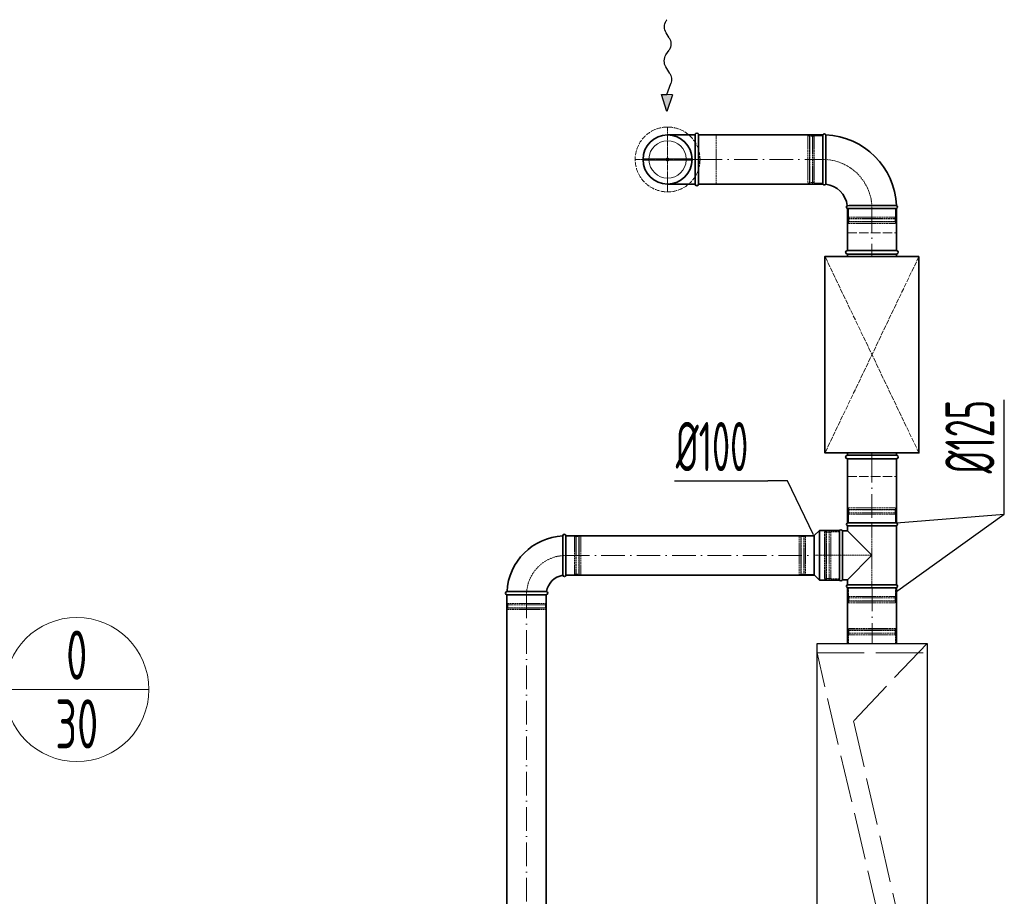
# Model space of a CAD drawing. Header units: millimetres. Extents: x -118717 to 8962, y 22910 to 145283.
# Tile 113 of 193: x -18252 to -15746, y 27734 to 29965. Entities that reach past the tile are written whole.
import ezdxf
from ezdxf.enums import TextEntityAlignment as Align

# ---------------------------------------------------------------- set-up
doc = ezdxf.new("R2010")
doc.units = ezdxf.units.MM
for name, pattern in [('ACAD_ISO02W100', [15, 12, -3]), ('ACAD_ISO10W100', [18, 12, -3, 0, -3]), ('phl_thick', [0])]:
    doc.linetypes.add(name, pattern=pattern)
for name, color, linetype, lineweight in [('VZT_05 ETA (ODVOD) - OBRYS', 6, 'Continuous', 35), ('VZT_06 ETA (ODVOD) - OSA', 6, 'ACAD_ISO10W100', 5), ('VZT_08 ETA (ODVOD) - SKRYTÉ', 6, 'ACAD_ISO02W100', 5), ('VZT_21 ZAŘÍZENÍ - OBRYS', 1, 'Continuous', 30), ('VZT_22 ZAŘÍZENÍ - DETAIL', 8, 'Continuous', 5), ('VZT_30 DISTRIBUČNÍ PRVKY - OBRYS', 1, 'Continuous', 35), ('VZT_31 DISTRIBUČNÍ PRVKY - OSA', 8, 'ACAD_ISO10W100', 5), ('VZT_32 DISTRIBUČNÍ PRVKY - DETAIL', 8, 'Continuous', 5), ('VZT_33 DISTRIBUČNÍ PRVKY - SKRYTÉ', 8, 'ACAD_ISO02W100', 5), ('VZT_35 TLUMIČE HLUKU - OBRYS', 1, 'Continuous', 35), ('VZT_36 TLUMIČE HLUKU - OSA', 1, 'ACAD_ISO10W100', 5), ('VZT_37 TLUMIČE HLUKU - DETAIL', 8, 'ACAD_ISO02W100', 5), ('VZT_50 POPIS - OBECNE', 7, 'Continuous', 13), ('VZT_52 POPIS - DISTRIBUCE', 7, 'Continuous', 5), ('VZT_60_KOTY - DIMENZE', 7, 'Continuous', 5)]:
    doc.layers.add(name, color=color, linetype=linetype, lineweight=lineweight)
doc.layers.add('VZT_07 ETA (ODVOD) - NETISK', color=8, linetype='ACAD_ISO02W100', lineweight=5, plot=False)
doc.layers.add('VZT_39 TLUMIČE HLUKU - NETISK', color=8, linetype='ACAD_ISO02W100', lineweight=5, plot=False)
doc.styles.add('EVORA_125', font='isocp.shx', dxfattribs={"width": 0.6, "height": 125})
doc.styles.add('JS', font='isocp.shx', dxfattribs={"width": 0.6, "height": 125})

# ---------------------------------------------------------------- blocks, each defined once
blk = doc.blocks.new('*U44')
at = {"layer": 'VZT_31 DISTRIBUČNÍ PRVKY - OSA', "color": 0}
for p, q in [((0, 16.5), (0, 82.62)), ((-82.62, 0), (-16.5, 0)), ((16.5, 0), (82.62, 0)), ((0, -82.62), (0, -16.5))]:
    blk.add_line(p, q, dxfattribs=at)
at = {"layer": 'VZT_31 DISTRIBUČNÍ PRVKY - OSA', "color": 0, "linetype": 'Continuous'}
for p, q in [((-8.25, 0), (8.25, 0)), ((0, -8.25), (0, 8.25))]:
    blk.add_line(p, q, dxfattribs=at)

msp = doc.modelspace()

# ---------------------------------------------------------------- linework, layer by layer
at = {"layer": 'VZT_05 ETA (ODVOD) - OBRYS'}
for p, q in [((-16208.2, 29671.6), (-16208.2, 29546.6)), ((-16145.7, 29484.1), (-16020.7, 29484.1)), ((-16230.2, 28651.8), (-16216.7, 28665.3)), ((-16216.7, 28538.3), (-16216.7, 28665.3)), ((-16166.2, 28665.3), (-16216.7, 28665.3)), ((-16166.2, 28538.3), (-16166.2, 28665.3)), ((-16166.2, 28664.3), (-16166.2, 28539.3)), ((-16158.5, 28664.3), (-16158.5, 28539.3)), ((-16158.5, 28664.3), (-16145.7, 28664.3)), ((-16020.7, 28684.3), (-16145.7, 28684.3)), ((-16145.7, 28676.7), (-16020.7, 28676.7)), ((-16145.7, 28664.3), (-16145.7, 28676.7)), ((-16083.2, 28601.8), (-16145.7, 28664.3)), ((-16020.7, 28527), (-16020.7, 28676.7)), ((-16870, 28651.5), (-16870, 28601.4)), ((-16862, 28651.5), (-16862, 28551.5)), ((-16230.2, 28551.8), (-16230.2, 28651.8)), ((-16145.7, 28539.3), (-16083.2, 28601.8)), ((-16230.2, 28551.8), (-16216.7, 28538.3)), ((-16166.2, 28538.3), (-16216.7, 28538.3)), ((-16158.5, 28539.3), (-16145.7, 28539.3)), ((-16145.7, 28527), (-16145.7, 28539.3)), ((-16145.7, 28527), (-16020.7, 28527)), ((-16145.7, 28519.3), (-16020.7, 28519.3)), ((-17012, 28509.5), (-16961.8, 28509.5)), ((-16912, 28501.5), (-17012, 28501.5))]:
    msp.add_line(p, q, dxfattribs=at)
for points in [[(-16533.2, 29671.6), (-16603.2, 29671.6)], [(-16533.2, 29546.6), (-16533.2, 29671.6)], [(-16208.2, 29671.6), (-16524.2, 29671.6)], [(-16524.2, 29546.6), (-16524.2, 29671.6)], [(-16533.2, 29546.6), (-16603.2, 29546.6)], [(-16208.2, 29546.6), (-16524.2, 29546.6)], [(-16145.7, 29377.3), (-16145.7, 29484.1)], [(-16020.7, 29377.3), (-16020.7, 29484.1)], [(-16145.7, 28684.3), (-16145.7, 28847.3)], [(-16020.7, 28684.3), (-16020.7, 28847.3)], [(-16230.2, 28651.5), (-16862, 28651.5)], [(-16230.2, 28551.5), (-16862, 28551.5)], [(-16145.5, 28377.8), (-16145.5, 28519.3)], [(-16020.5, 28377.8), (-16020.5, 28519.3)], [(-17012, 26986.8), (-17012, 28501.5)], [(-16912, 26986.8), (-16912, 28501.5)]]:
    msp.add_lwpolyline(points, dxfattribs=at)
for centre, radius, start, end in [((-16603.2, 29609.1), 62.5, 90, 270), ((-16528.7, 29671.6), 4.5, 0, 180), ((-16204.4, 29669.9), 4.17, 21.1072, 156.5322), ((-16208.2, 29484.1), 187.5, 2.3607, 87.6393), ((-16528.7, 29546.6), 4.5, 180, 0), ((-16204.4, 29548.3), 4.17, 203.4678, 329.7019), ((-16208.2, 29484.1), 62.5, 6.8302, 83.1698), ((-16144, 29487.9), 4.17, 120.2981, 246.5322), ((-16022.4, 29487.9), 4.17, 293.4678, 68.8928), ((-16162.4, 28662.7), 4.17, 23.4678, 156.5322), ((-16144, 28680.5), 4.17, 113.4678, 246.5322), ((-16022.4, 28680.5), 4.17, 293.4678, 66.5322), ((-16862, 28501.5), 150, 93.0572, 176.9428), ((-16866, 28651.5), 4, 0, 180), ((-16862, 28501.5), 50, 99.1478, 170.8522), ((-16866, 28551.5), 4, 189.1478, 0), ((-16162.4, 28541), 4.17, 203.4678, 336.5322), ((-16144, 28523.2), 4.17, 113.4678, 246.5322), ((-16022.4, 28523.2), 4.17, 293.4678, 66.5322), ((-17012, 28505.5), 4, 90, 270), ((-16912, 28505.5), 4, 270, 80.8522)]:
    msp.add_arc(centre, radius, start, end, dxfattribs=at)
for points, knots in [([(-16200.8, 29546.1), (-16200.8, 29546.1), (-16200.8, 29546.2), (-16200.8, 29546.5), (-16200.8, 29546.8), (-16200.8, 29547.9), (-16200.8, 29548.7), (-16200.7, 29551.8), (-16200.7, 29555), (-16200.7, 29563.9), (-16200.6, 29570.1), (-16200.6, 29584.2), (-16200.6, 29592), (-16200.5, 29608.2), (-16200.5, 29616.4), (-16200.5, 29632.3), (-16200.5, 29639.8), (-16200.5, 29653), (-16200.5, 29658.5), (-16200.5, 29665.5), (-16200.5, 29667.7), (-16200.5, 29670.7), (-16200.5, 29671.4), (-16200.5, 29671.4)], [197.067977, 197.067977, 197.067977, 197.067977, 201.792196, 201.792196, 209.190204, 209.190204, 218.040239, 218.040239, 237.760854, 237.760854, 262.206108, 262.206108, 286.831239, 286.831239, 311.323072, 311.323072, 335.946087, 335.946087, 360.704397, 360.704397, 377.088273, 377.088273, 394.105327, 394.105327, 394.105327, 394.105327]), ([(-16146.1, 29491.5), (-16146.1, 29491.5), (-16144.6, 29491.5), (-16138.4, 29491.6), (-16134, 29491.6), (-16122.6, 29491.7), (-16115.8, 29491.7), (-16100.8, 29491.7), (-16092.7, 29491.7), (-16076.3, 29491.8), (-16068.2, 29491.8), (-16053, 29491.8), (-16046.1, 29491.8), (-16034.3, 29491.8), (-16029.6, 29491.8), (-16022.9, 29491.8), (-16021.1, 29491.8), (-16020.9, 29491.8), (-16020.9, 29491.8), (-16020.9, 29491.8)], [0, 0, 0, 0, 24.235852, 24.235852, 48.531845, 48.531845, 73.024415, 73.024415, 97.570898, 97.570898, 122.078339, 122.078339, 146.53579, 146.53579, 170.957495, 170.957495, 195.359468, 195.359468, 197.168246, 197.168246, 197.168246, 197.168246]), ([(-16870, 28601.4), (-16870, 28595), (-16870, 28588.7), (-16870, 28576.6), (-16870, 28571.1), (-16870, 28561.6), (-16870, 28557.7), (-16869.9, 28552.5), (-16869.9, 28551), (-16869.9, 28550.9), (-16869.9, 28550.9), (-16869.9, 28550.9)], [78.71119, 78.71119, 78.71119, 78.71119, 97.804615, 97.804615, 117.523893, 117.523893, 137.264303, 137.264303, 156.831737, 156.831737, 157.874915, 157.874915, 157.874915, 157.874915]), ([(-16911.3, 28509.5), (-16911.3, 28509.5), (-16912.5, 28509.5), (-16917, 28509.5), (-16920.4, 28509.5), (-16929.3, 28509.5), (-16934.7, 28509.5), (-16946.6, 28509.5), (-16953, 28509.5), (-16960.3, 28509.5), (-16961.1, 28509.5), (-16961.8, 28509.5)], [157.874915, 157.874915, 157.874915, 157.874915, 176.103874, 176.103874, 195.460379, 195.460379, 215.101284, 215.101284, 234.82164, 234.82164, 237.034743, 237.034743, 237.034743, 237.034743])]:
    msp.add_open_spline(points, degree=3, knots=knots, dxfattribs=at)
at = {"layer": 'VZT_06 ETA (ODVOD) - OSA', "ltscale": 0.3}
for points in [[(-16603.2, 29609.1), (-16603.2, 29681.6)], [(-16675.7, 29609.1), (-16603.2, 29609.1)], [(-16603.2, 29609.1), (-16524.2, 29609.1)], [(-16603.2, 29536.6), (-16603.2, 29609.1)], [(-16166.2, 28601.8), (-16230.2, 28601.8)], [(-16166.2, 28601.8), (-16083.2, 28601.8)]]:
    msp.add_lwpolyline(points, dxfattribs=at)
at = {"layer": 'VZT_06 ETA (ODVOD) - OSA', "ltscale": 5}
for points in [[(-16524.2, 29609.1), (-16208.2, 29609.1)], [(-16083.2, 29484.1), (-16083.2, 29377.3)], [(-16083.2, 28847.3), (-16083.2, 28684.3)], [(-16862, 28601.5), (-16230.2, 28601.5)], [(-16083, 28519.3), (-16083, 28377.8)], [(-16962, 28501.5), (-16962, 26986.8)]]:
    msp.add_lwpolyline(points, dxfattribs=at)
at = {"layer": 'VZT_06 ETA (ODVOD) - OSA', "ltscale": 0.3}
for points in [[(-16083.2, 29484.1), (-16083.2, 29484.1, 0.414214), (-16208.2, 29609.1), (-16208.2, 29609.1)], [(-16962, 28501.5), (-16962, 28501.5, -0.414214), (-16862, 28601.5), (-16862, 28601.5)]]:
    msp.add_lwpolyline(points, format="xyb", dxfattribs=at)
at = {"layer": 'VZT_07 ETA (ODVOD) - NETISK', "ltscale": 0.4}
for p, q in [((-16246.2, 29669.1), (-16246.2, 29549.1)), ((-16242.2, 29669.1), (-16246.2, 29669.1)), ((-16242.2, 29669.1), (-16242.2, 29549.1)), ((-16241.7, 29668.1), (-16242.2, 29668.1)), ((-16241.7, 29670.1), (-16241.7, 29548.1)), ((-16241.2, 29670.1), (-16241.7, 29670.1)), ((-16241.2, 29670.1), (-16241.2, 29548.1)), ((-16234.2, 29668.1), (-16241.2, 29668.1)), ((-16234.2, 29670.1), (-16234.2, 29548.1)), ((-16233.7, 29670.1), (-16234.2, 29670.1)), ((-16233.7, 29670.1), (-16233.7, 29548.1)), ((-16230.2, 29668.1), (-16233.7, 29668.1)), ((-16230.2, 29669.1), (-16230.2, 29549.1)), ((-16208.2, 29669.1), (-16230.2, 29669.1)), ((-16242.2, 29549.1), (-16246.2, 29549.1)), ((-16241.7, 29550.1), (-16242.2, 29550.1)), ((-16241.2, 29548.1), (-16241.7, 29548.1)), ((-16234.2, 29550.1), (-16241.2, 29550.1)), ((-16233.7, 29548.1), (-16234.2, 29548.1)), ((-16230.2, 29550.1), (-16233.7, 29550.1)), ((-16208.2, 29549.1), (-16230.2, 29549.1)), ((-16143.2, 29484.1), (-16143.2, 29462.1)), ((-16023.2, 29484.1), (-16023.2, 29462.1)), ((-16144.2, 29458.6), (-16022.2, 29458.6)), ((-16144.2, 29458.6), (-16144.2, 29458.1)), ((-16144.2, 29458.1), (-16022.2, 29458.1)), ((-16144.2, 29451.1), (-16022.2, 29451.1)), ((-16144.2, 29451.1), (-16144.2, 29450.6)), ((-16144.2, 29450.6), (-16022.2, 29450.6)), ((-16143.2, 29462.1), (-16023.2, 29462.1)), ((-16143.2, 29450.1), (-16023.2, 29450.1)), ((-16143.2, 29450.1), (-16143.2, 29446.1)), ((-16143.2, 29446.1), (-16023.2, 29446.1)), ((-16142.2, 29462.1), (-16142.2, 29458.6)), ((-16142.2, 29458.1), (-16142.2, 29451.1)), ((-16142.2, 29450.6), (-16142.2, 29450.1)), ((-16024.2, 29462.1), (-16024.2, 29458.6)), ((-16024.2, 29458.1), (-16024.2, 29451.1)), ((-16024.2, 29450.6), (-16024.2, 29450.1)), ((-16023.2, 29450.1), (-16023.2, 29446.1)), ((-16022.2, 29458.6), (-16022.2, 29458.1)), ((-16022.2, 29451.1), (-16022.2, 29450.6)), ((-16144.2, 28717.8), (-16022.2, 28717.8)), ((-16144.2, 28717.8), (-16144.2, 28717.3)), ((-16144.2, 28717.3), (-16022.2, 28717.3)), ((-16143.2, 28722.3), (-16023.2, 28722.3)), ((-16143.2, 28722.3), (-16143.2, 28718.3)), ((-16143.2, 28718.3), (-16023.2, 28718.3)), ((-16142.2, 28718.3), (-16142.2, 28717.8)), ((-16142.2, 28717.3), (-16142.2, 28710.3)), ((-16024.2, 28718.3), (-16024.2, 28717.8)), ((-16024.2, 28717.3), (-16024.2, 28710.3)), ((-16023.2, 28722.3), (-16023.2, 28718.3)), ((-16022.2, 28717.8), (-16022.2, 28717.3)), ((-16144.2, 28710.3), (-16022.2, 28710.3)), ((-16144.2, 28710.3), (-16144.2, 28709.8)), ((-16144.2, 28709.8), (-16022.2, 28709.8)), ((-16143.2, 28706.3), (-16023.2, 28706.3)), ((-16143.2, 28706.3), (-16143.2, 28684.3)), ((-16142.2, 28709.8), (-16142.2, 28706.3)), ((-16024.2, 28709.8), (-16024.2, 28706.3)), ((-16023.2, 28706.3), (-16023.2, 28684.3)), ((-16022.2, 28710.3), (-16022.2, 28709.8)), ((-16204.2, 28661.8), (-16204.2, 28541.8)), ((-16200.2, 28661.8), (-16204.2, 28661.8)), ((-16200.2, 28661.8), (-16200.2, 28541.8)), ((-16199.7, 28662.8), (-16199.7, 28540.8)), ((-16199.2, 28662.8), (-16199.7, 28662.8)), ((-16199.2, 28662.8), (-16199.2, 28540.8)), ((-16192.2, 28662.8), (-16192.2, 28540.8)), ((-16191.7, 28662.8), (-16192.2, 28662.8)), ((-16191.7, 28662.8), (-16191.7, 28540.8)), ((-16188.2, 28661.8), (-16188.2, 28541.8)), ((-16166.2, 28661.8), (-16188.2, 28661.8)), ((-16862, 28650.5), (-16840, 28650.5)), ((-16840, 28650.5), (-16840, 28552.5)), ((-16840, 28649.5), (-16836.5, 28649.5)), ((-16836.5, 28651.5), (-16836.5, 28551.5)), ((-16836.5, 28651.5), (-16836, 28651.5)), ((-16836, 28651.5), (-16836, 28551.5)), ((-16836, 28649.5), (-16829, 28649.5)), ((-16829, 28651.5), (-16829, 28551.5)), ((-16829, 28651.5), (-16828.5, 28651.5)), ((-16828.5, 28651.5), (-16828.5, 28551.5)), ((-16828.5, 28649.5), (-16828, 28649.5)), ((-16828, 28650.5), (-16828, 28552.5)), ((-16828, 28650.5), (-16824, 28650.5)), ((-16824, 28650.5), (-16824, 28552.5)), ((-16268.2, 28650.8), (-16268.2, 28552.8)), ((-16268.2, 28650.8), (-16264.2, 28650.8)), ((-16264.2, 28650.8), (-16264.2, 28552.8)), ((-16264.2, 28649.8), (-16263.7, 28649.8)), ((-16263.7, 28651.8), (-16263.7, 28551.8)), ((-16263.7, 28651.8), (-16263.2, 28651.8)), ((-16263.2, 28651.8), (-16263.2, 28551.8)), ((-16263.2, 28649.8), (-16256.2, 28649.8)), ((-16256.2, 28651.8), (-16256.2, 28551.8)), ((-16256.2, 28651.8), (-16255.7, 28651.8)), ((-16255.7, 28651.8), (-16255.7, 28551.8)), ((-16255.7, 28649.8), (-16252.2, 28649.8)), ((-16252.2, 28650.8), (-16252.2, 28552.8)), ((-16252.2, 28650.8), (-16230.2, 28650.8)), ((-16199.7, 28660.8), (-16200.2, 28660.8)), ((-16192.2, 28660.8), (-16199.2, 28660.8)), ((-16188.2, 28660.8), (-16191.7, 28660.8)), ((-16862, 28552.5), (-16840, 28552.5)), ((-16840, 28553.5), (-16836.5, 28553.5)), ((-16836.5, 28551.5), (-16836, 28551.5)), ((-16836, 28553.5), (-16829, 28553.5)), ((-16829, 28551.5), (-16828.5, 28551.5)), ((-16828.5, 28553.5), (-16828, 28553.5)), ((-16828, 28552.5), (-16824, 28552.5)), ((-16268.2, 28552.8), (-16264.2, 28552.8)), ((-16264.2, 28553.8), (-16263.7, 28553.8)), ((-16263.7, 28551.8), (-16263.2, 28551.8)), ((-16263.2, 28553.8), (-16256.2, 28553.8)), ((-16256.2, 28551.8), (-16255.7, 28551.8)), ((-16255.7, 28553.8), (-16252.2, 28553.8)), ((-16252.2, 28552.8), (-16230.2, 28552.8)), ((-16200.2, 28541.8), (-16204.2, 28541.8)), ((-16199.7, 28542.8), (-16200.2, 28542.8)), ((-16199.2, 28540.8), (-16199.7, 28540.8)), ((-16192.2, 28542.8), (-16199.2, 28542.8)), ((-16191.7, 28540.8), (-16192.2, 28540.8)), ((-16188.2, 28542.8), (-16191.7, 28542.8)), ((-16166.2, 28541.8), (-16188.2, 28541.8)), ((-16143.2, 28519.3), (-16143.2, 28497.3)), ((-16023.2, 28519.3), (-16023.2, 28497.3)), ((-17011, 28479.5), (-17011, 28501.5)), ((-16913, 28479.5), (-16913, 28501.5)), ((-16144.2, 28493.8), (-16022.2, 28493.8)), ((-16144.2, 28493.8), (-16144.2, 28493.3)), ((-16144.2, 28493.3), (-16022.2, 28493.3)), ((-16144.2, 28486.3), (-16022.2, 28486.3)), ((-16144.2, 28486.3), (-16144.2, 28485.8)), ((-16144.2, 28485.8), (-16022.2, 28485.8)), ((-16143.2, 28497.3), (-16023.2, 28497.3)), ((-16142.2, 28497.3), (-16142.2, 28493.8)), ((-16142.2, 28493.3), (-16142.2, 28486.3)), ((-16142.2, 28485.8), (-16142.2, 28485.3)), ((-16024.2, 28497.3), (-16024.2, 28493.8)), ((-16024.2, 28493.3), (-16024.2, 28486.3)), ((-16024.2, 28485.8), (-16024.2, 28485.3)), ((-16022.2, 28493.8), (-16022.2, 28493.3)), ((-16022.2, 28486.3), (-16022.2, 28485.8)), ((-17012, 28476), (-16912, 28476)), ((-17012, 28475.5), (-17012, 28476)), ((-17012, 28475.5), (-16912, 28475.5)), ((-17012, 28468.5), (-16912, 28468.5)), ((-17012, 28468), (-17012, 28468.5)), ((-17012, 28468), (-16912, 28468)), ((-17011, 28479.5), (-16913, 28479.5)), ((-17011, 28467.5), (-16913, 28467.5)), ((-17011, 28463.5), (-17011, 28467.5)), ((-17011, 28463.5), (-16913, 28463.5)), ((-17010, 28476), (-17010, 28479.5)), ((-17010, 28468.5), (-17010, 28475.5)), ((-17010, 28467.5), (-17010, 28468)), ((-16914, 28476), (-16914, 28479.5)), ((-16914, 28468.5), (-16914, 28475.5)), ((-16914, 28467.5), (-16914, 28468)), ((-16913, 28463.5), (-16913, 28467.5)), ((-16912, 28475.5), (-16912, 28476)), ((-16912, 28468), (-16912, 28468.5)), ((-16143.2, 28485.3), (-16023.2, 28485.3)), ((-16143.2, 28485.3), (-16143.2, 28481.3)), ((-16143.2, 28481.3), (-16023.2, 28481.3)), ((-16023.2, 28485.3), (-16023.2, 28481.3)), ((-16022, 28411.3), (-16144, 28411.3)), ((-16144, 28410.8), (-16144, 28411.3)), ((-16022, 28410.8), (-16144, 28410.8)), ((-16023, 28415.8), (-16143, 28415.8)), ((-16143, 28411.8), (-16143, 28415.8)), ((-16023, 28411.8), (-16143, 28411.8)), ((-16142, 28411.3), (-16142, 28411.8)), ((-16142, 28403.8), (-16142, 28410.8)), ((-16024, 28411.3), (-16024, 28411.8)), ((-16024, 28403.8), (-16024, 28410.8)), ((-16023, 28411.8), (-16023, 28415.8)), ((-16022, 28410.8), (-16022, 28411.3)), ((-16022, 28403.8), (-16144, 28403.8)), ((-16144, 28403.3), (-16144, 28403.8)), ((-16022, 28403.3), (-16144, 28403.3)), ((-16023, 28399.8), (-16143, 28399.8)), ((-16143, 28377.8), (-16143, 28399.8)), ((-16142, 28399.8), (-16142, 28403.3)), ((-16024, 28399.8), (-16024, 28403.3)), ((-16023, 28377.8), (-16023, 28399.8)), ((-16022, 28403.3), (-16022, 28403.8))]:
    msp.add_line(p, q, dxfattribs=at)
for points in [[(-16524.2, 29546.6), (-16479.2, 29546.6), (-16479.2, 29671.6), (-16524.2, 29671.6)], [(-16083.2, 28519.3), (-16083.2, 28684.3)]]:
    msp.add_lwpolyline(points, dxfattribs=at)
at = {"layer": 'VZT_08 ETA (ODVOD) - SKRYTÉ', "ltscale": 2}
msp.add_arc((-16603.2, 29609.1), 62.5, 270, 90, dxfattribs=at)
at = {"layer": 'VZT_21 ZAŘÍZENÍ - OBRYS'}
msp.add_lwpolyline([(-15943, 28377.8), (-15943, 26877.8), (-16223, 26877.8), (-16223, 28377.8)], close=True, dxfattribs=at)
at = {"layer": 'VZT_22 ZAŘÍZENÍ - DETAIL', "linetype": 'ACAD_ISO02W100', "lineweight": 5, "ltscale": 10}
for points in [[(-15943, 28377.8), (-16130.2, 28180.4), (-15943, 27362.2)], [(-16223, 28353.9), (-15943, 28353.9)], [(-16223, 27341.6), (-16032.9, 27536.3), (-16223, 28353.9)]]:
    msp.add_lwpolyline(points, dxfattribs=at)
at = {"layer": 'VZT_30 DISTRIBUČNÍ PRVKY - OBRYS'}
msp.add_circle((-16603.2, 29609.1), 62.5, dxfattribs=at)
at = {"layer": 'VZT_32 DISTRIBUČNÍ PRVKY - DETAIL'}
for points in [[(-16665.7, 29611.1), (-16606.7, 29611.1)], [(-16665.7, 29607.1), (-16606.7, 29607.1)], [(-16599.8, 29611.1), (-16540.8, 29611.1)], [(-16599.8, 29607.1), (-16540.8, 29607.1)]]:
    msp.add_lwpolyline(points, dxfattribs=at)
for radius in [4, 2]:
    msp.add_circle((-16603.2, 29609.1), radius, dxfattribs=at)
for start, end in [(2.4132, 177.5868), (182.4132, 357.5868)]:
    msp.add_arc((-16603.2, 29609.1), 47.5, start, end, dxfattribs=at)
at = {"layer": 'VZT_33 DISTRIBUČNÍ PRVKY - SKRYTÉ'}
msp.add_circle((-16603.2, 29609.1), 82.5, dxfattribs=at)
at = {"layer": 'VZT_35 TLUMIČE HLUKU - OBRYS'}
for p, q in [((-16145.7, 29377.3), (-16020.7, 29377.3)), ((-16145.7, 28847.3), (-16020.7, 28847.3))]:
    msp.add_line(p, q, dxfattribs=at)
for points in [[(-16145.7, 29368.3), (-16020.7, 29368.3)], [(-16145.7, 29368.3), (-16145.7, 29362.3)], [(-16020.7, 29368.3), (-16020.7, 29362.3)], [(-16145.7, 28856.3), (-16145.7, 28862.3)], [(-16020.7, 28856.3), (-16020.7, 28862.3)], [(-16145.7, 28856.3), (-16020.7, 28856.3)]]:
    msp.add_lwpolyline(points, dxfattribs=at)
msp.add_lwpolyline([(-15963.7, 29362.3), (-15963.7, 28862.3), (-16202.7, 28862.3), (-16202.7, 29362.3)], close=True, dxfattribs=at)
for centre, start, end in [((-16145.7, 29372.8), 90, 270), ((-16020.7, 29372.8), 270, 90), ((-16145.7, 28851.8), 90, 270), ((-16020.7, 28851.8), 270, 90)]:
    msp.add_arc(centre, 4.5, start, end, dxfattribs=at)
at = {"layer": 'VZT_36 TLUMIČE HLUKU - OSA', "ltscale": 5}
for points in [[(-16083.2, 29377.3), (-16083.2, 29362.3)], [(-16083.2, 28847.3), (-16083.2, 28862.3)]]:
    msp.add_lwpolyline(points, dxfattribs=at)
at = {"layer": 'VZT_37 TLUMIČE HLUKU - DETAIL', "lineweight": 5}
for points in [[(-15963.7, 29362.3), (-16202.7, 28862.3)], [(-15963.7, 28862.3), (-16202.7, 29362.3)]]:
    msp.add_lwpolyline(points, dxfattribs=at)
at = {"layer": 'VZT_39 TLUMIČE HLUKU - NETISK', "ltscale": 2}
for points in [[(-16145.7, 29377.3), (-16145.7, 29422.3), (-16020.7, 29422.3), (-16020.7, 29377.3)], [(-16145.7, 28847.3), (-16145.7, 28802.3), (-16020.7, 28802.3), (-16020.7, 28847.3)]]:
    msp.add_lwpolyline(points, dxfattribs=at)
at = {"layer": 'VZT_50 POPIS - OBECNE'}
msp.add_line((-16607.2, 29961.7), (-16605.3, 29964.7), dxfattribs=at)
at = {"layer": 'VZT_50 POPIS - OBECNE', "color": 0, "lineweight": -2}
for p, q in [((-16598.9, 29918.6), (-16607.1, 29931.5)), ((-16607.3, 29875.7), (-16599.3, 29887.6)), ((-16597.3, 29828.2), (-16607.7, 29844.7)), ((-16604.8, 29774.1), (-16595, 29802.7)), ((-16605.3, 29731.1), (-16618.7, 29774.3)), ((-16618.7, 29774.3), (-16604.8, 29774.1)), ((-16590.8, 29773.9), (-16605.3, 29731.1)), ((-16590.8, 29773.9), (-16604.8, 29774.1))]:
    msp.add_line(p, q, dxfattribs=at)
at = {"layer": 'VZT_50 POPIS - OBECNE', "color": 0, "lineweight": -2, "extrusion": (0, 0, -1)}
for centre, start_param, end_param in [((-16597.5, 29946.9), 0.766537, 2.320574), ((-16608.4, 29903.2), 3.908129, 5.516649), ((-16598.2, 29860), 0.766537, 2.375056), ((-16606.8, 29812.8), 3.908129, 5.191299)]:
    msp.add_ellipse(centre, major_axis=(-0.3, -21.5), ratio=0.625, start_param=start_param, end_param=end_param, dxfattribs=at)
at = {"layer": 'VZT_50 POPIS - OBECNE', "color": 0, "lineweight": -2}
msp.add_solid([(-16590.8, 29773.9), (-16618.7, 29774.3), (-16605.3, 29731.1)], dxfattribs=at)
at = {"layer": 'VZT_52 POPIS - DISTRIBUCE'}
msp.add_line((-18289.9, 28260.3), (-17923.1, 28260.3), dxfattribs=at)
msp.add_circle((-18106.5, 28260.3), 183.4, dxfattribs=at)
at = {"layer": 'VZT_60_KOTY - DIMENZE', "linetype": 'ByBlock', "lineweight": -2}
for p, q in [((-16298, 28791), (-16348, 28791)), ((-15746.4, 28706.5), (-15746.4, 28756.5))]:
    msp.add_line(p, q, dxfattribs=at)
at = {"layer": 'VZT_60_KOTY - DIMENZE', "linetype": 'ByBlock', "lineweight": -2, "elevation": 0}
for points in [[(-15746.4, 28756.5), (-15746.4, 28997.1)], [(-16023.2, 28508.3), (-15746.4, 28706.5)], [(-16020.7, 28684.3), (-15746.4, 28706.5)]]:
    msp.add_lwpolyline(points, dxfattribs=at)
at = {"layer": 'VZT_60_KOTY - DIMENZE', "linetype": 'ByBlock', "lineweight": -2}
for points in [[(-16585.5, 28791), (-16348, 28791)], [(-16232.1, 28653.9), (-16298, 28791)]]:
    msp.add_lwpolyline(points, dxfattribs=at)

# ---------------------------------------------------------------- block references
at = {"layer": 'VZT_31 DISTRIBUČNÍ PRVKY - OSA'}
msp.add_blockref('*U44', (-16603.2, 29609.1), dxfattribs=at)

# ---------------------------------------------------------------- texts
at = {"layer": 'VZT_52 POPIS - DISTRIBUCE', "ltscale": 50, "style": 'JS', "width": 0.7}
for s, p in [('0', (-18106.5, 28347.8)), ('30', (-18106.5, 28172.8))]:
    msp.add_text(s, height=125, dxfattribs=at).set_placement(p, align=Align.MIDDLE_CENTER)
at = {"layer": 'VZT_60_KOTY - DIMENZE', "linetype": 'phl_thick', "insert": (-15896.4, 28997.1), "char_height": 125, "attachment_point": 3, "rotation": 90, "style": 'EVORA_125'}
msp.add_mtext('%%C125', dxfattribs=at)
at = {"layer": 'VZT_60_KOTY - DIMENZE', "linetype": 'phl_thick', "insert": (-16398, 28941), "char_height": 125, "attachment_point": 3, "style": 'EVORA_125'}
msp.add_mtext('%%C100', dxfattribs=at)

doc.saveas('drawing.dxf')
